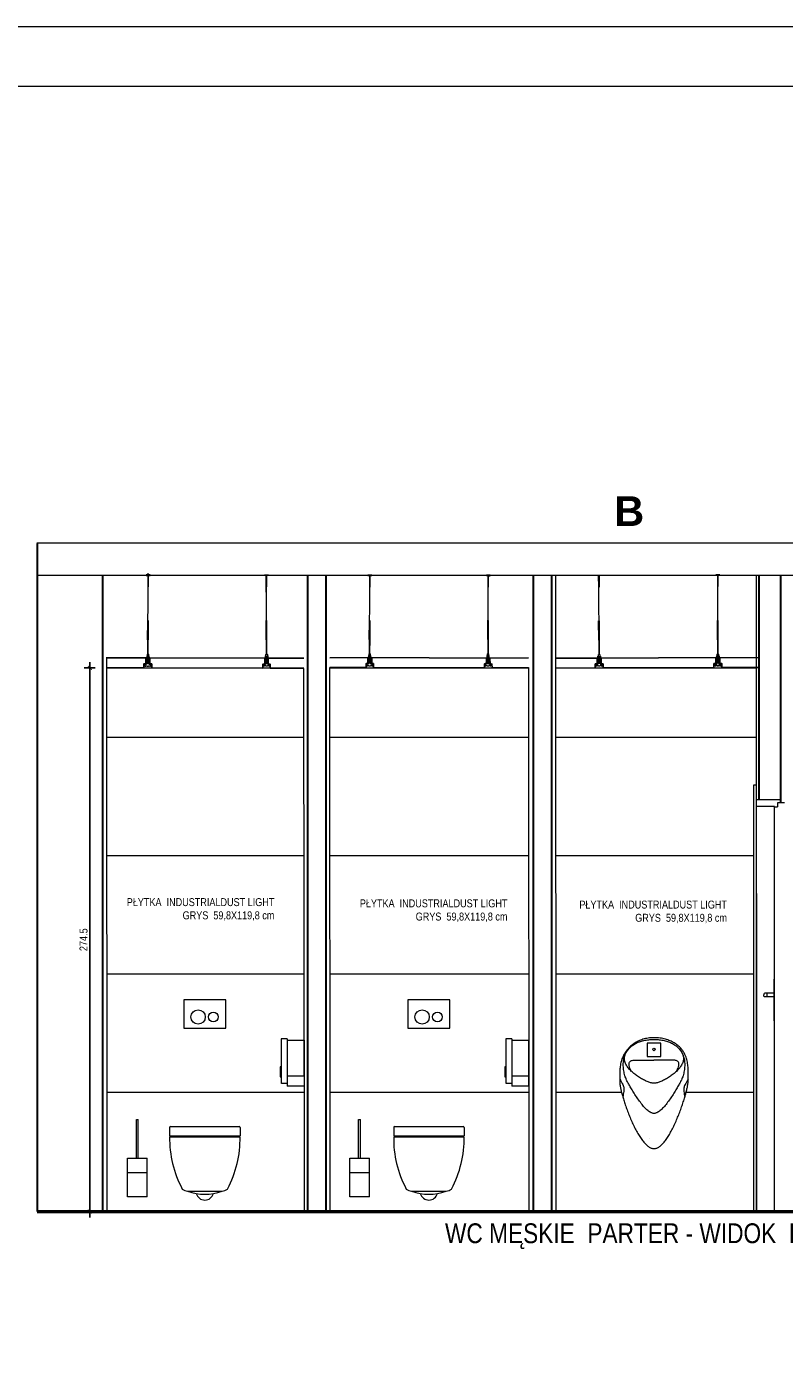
# Model space of a CAD drawing. Header units: millimetres. Extents: x -9038497 to 54128, y -10570064 to 59476.
# Tile 120 of 135: x 48675 to 49058, y 22257 to 22937. Entities that reach past the tile are written whole.
import ezdxf

# ---------------------------------------------------------------- set-up
doc = ezdxf.new("R2010")
doc.units = ezdxf.units.MM
doc.header["$LTSCALE"] = 0.8
doc.header["$PDMODE"] = 2
for name, color, linetype, lineweight in [('0 proj_drzwi', 4, 'Continuous', 0), ('0 proj_widok widok widok', 7, 'Continuous', 0), ('0 proj_wyposażenie sanitarne', 40, 'Continuous', 18), ('0 proj_ściany konstrukcyjne', 1, 'Continuous', 30), ('M_SCIANA konstrukcyjna', 1, 'Continuous', 50), ('SCIANY', 1, 'Continuous', 30), ('tynk', 252, 'Continuous', 5), ('wieszaki suf.p.', 253, 'Continuous', 5)]:
    doc.layers.add(name, color=color, linetype=linetype, lineweight=lineweight)
doc.layers.add('MURY', color=1, linetype='Continuous')
doc.layers.add('strop podw.', color=3, linetype='Continuous')
doc.styles.add('WYMIAR-20', font='ARIALN.TTF', dxfattribs={"height": 4})
doc.styles.add('WYMIAR-50', font='ARIALN.TTF', dxfattribs={"height": 10})
doc.dimstyles.new('SKALA-20', dxfattribs={"dimscale": 2, "dimtxt": 2, "dimasz": 1, "dimexe": 1.5, "dimexo": 1.5, "dimgap": 0.6, "dimtad": 1, "dimdec": 1, "dimrnd": 0.5, "dimdsep": 46, "dimtxsty": 'WYMIAR-20', "dimblk": 'ARCHTICK', "dimcen": 1.2, "dimdle": 1.5, "dimclrd": 256, "dimclre": 256, "dimclrt": 256, "dimadec": 0, "dimazin": 0, "dimtfac": 0.5, "dimtdec": 1, "dimtix": 1, "dimtmove": 2, "dimatfit": 3, "dimfxl": 2, "dimfxlon": 1, "dimtolj": 1, "dimarcsym": 0})

# ---------------------------------------------------------------- blocks, each defined once
blk = doc.blocks.new('wc 4you fr')
at = {"layer": '0 proj_wyposażenie sanitarne'}
for p, q in [((-4892.38, 3536.86, 0), (-4892.38, 3532.78, 0)), ((-4891.87, 3537.37, 0), (-4857.31, 3537.37, 0)), ((-4856.8, 3536.86, 0), (-4856.8, 3532.78, 0)), ((-4892.38, 3532.78, 0), (-4856.8, 3532.78, 0)), ((-4892.38, 3532.28, 0), (-4856.8, 3532.28, 0)), ((-4891.88, 3532.78, 0), (-4891.88, 3532.28, 0)), ((-4857.3, 3532.78, 0), (-4857.3, 3532.28, 0)), ((-4883.32, 3504.84, 0), (-4865.86, 3504.84, 0))]:
    blk.add_line(p, q, dxfattribs=at)
for centre, radius, start, end in [((-4891.87, 3536.86, 0), 0.508, 90, 180), ((-4857.31, 3536.86, 0), 0.508, 0, 90), ((-4838.17, 3531.37, 0), 54.22, 179.02798, 208.06699), ((-4911.01, 3531.37, 0), 54.22, 331.93301, 0.97202), ((-4883.32, 3508.9, 0), 4.07, 228.55296, 270), ((-4874.59, 3527.75, 0), 24.52, 249.13701, 290.86299), ((-4874.59, 3504.74, 0), 4.47, 194.50332, 345.49668), ((-4865.86, 3508.9, 0), 4.07, 270, 311.44704)]:
    blk.add_arc(centre, radius, start, end, dxfattribs=at)
blk = doc.blocks.new('g kappa')
at = {"layer": '0 proj_wyposażenie sanitarne'}
blk.add_lwpolyline([(5938.52, 446.17), (5959.72, 446.17), (5959.72, 460.37), (5938.52, 460.37)], close=True, dxfattribs=at)
for centre, radius in [((5945.71, 451.77), 3.62), ((5953.44, 451.77), 2.45)]:
    blk.add_circle(centre, radius, dxfattribs=at)
blk = doc.blocks.new('A$C604A1FD6')
at = {"color": 0, "ltscale": 60}
for p, q in [((0, 5), (0, 2)), ((1, 5), (1, 2)), ((60, 5), (60, 2))]:
    blk.add_line(p, q, dxfattribs=at)
blk.add_lwpolyline([(58, 2), (58, 0), (2, 0), (2, 2), (1, 2), (1, 5), (59, 5), (59, 2)], close=True, dxfattribs=at)
blk = doc.blocks.new('poj na papier tiol rz')
at = {"layer": '0 proj_wyposażenie sanitarne', "lineweight": 0}
for p, q in [((-2459.83, 1876.23), (-2459.83, 1852.99)), ((-2451.33, 1876.23), (-2459.83, 1876.23)), ((-2451.33, 1876.83), (-2448.33, 1876.83)), ((-2451.33, 1876.83), (-2451.33, 1854.23)), ((-2448.33, 1876.83), (-2448.33, 1854.23)), ((-2459.83, 1857.9), (-2451.33, 1857.9)), ((-2459.83, 1852.99), (-2451.33, 1852.99)), ((-2451.33, 1854.23), (-2448.44, 1854.23)), ((-2451.33, 1854.23), (-2451.33, 1852.99))]:
    blk.add_line(p, q, dxfattribs=at)
blk.add_lwpolyline([(-2448.33, 1862.74), (-2447.78, 1862.74), (-2447.78, 1857.64), (-2448.33, 1857.64)], close=True, dxfattribs=at)
blk = doc.blocks.new('szczotka wc fr')
at = {"layer": '0 proj_wyposażenie sanitarne', "lineweight": 0}
for p, q in [((-2557.96, 1917.4), (-2556.96, 1917.4)), ((-2557.96, 1897.9), (-2557.96, 1917.4)), ((-2556.96, 1897.9), (-2556.96, 1917.4)), ((-2562.46, 1878.4), (-2562.46, 1897.9)), ((-2562.46, 1897.9), (-2552.46, 1897.9)), ((-2552.46, 1878.4), (-2552.46, 1897.9)), ((-2562.46, 1890.64), (-2552.46, 1890.64)), ((-2552.46, 1878.4), (-2562.46, 1878.4))]:
    blk.add_line(p, q, dxfattribs=at)
blk = doc.blocks.new('klam prawa')
at = {"layer": '0 proj_drzwi'}
for p, q in [((-8425.72, 26545.91), (-8425.22, 26545.91)), ((-8425.22, 26545.91), (-8425.22, 26524.92)), ((-8425.22, 26538.82), (-8420.64, 26538.82)), ((-8421.72, 26538.82), (-8421.72, 26536.92)), ((-8425.22, 26536.92), (-8420.62, 26536.92)), ((-8425.22, 26524.92), (-8425.72, 26524.92))]:
    blk.add_line(p, q, dxfattribs=at)
blk.add_arc((-8421.52, 26537.86), 1.3, 313.01092, 47.35247, dxfattribs=at)
blk = doc.blocks.new('bide NOVA front')
at = {"layer": '0 proj_wyposażenie sanitarne', "lineweight": 18}
blk.add_line((2786.67, 1244.76), (2786.67, 1244.76), dxfattribs=at)
for points in [[(2784.45, 1239.49), (2784.11, 1239.51), (2783.77, 1239.56), (2783.43, 1239.64), (2783.08, 1239.75), (2782.74, 1239.89), (2782.4, 1240.07), (2782.05, 1240.27), (2781.71, 1240.49), (2781.37, 1240.75), (2781.02, 1241.03), (2780.68, 1241.34), (2780.34, 1241.67), (2780, 1242.02), (2779.66, 1242.39), (2779.32, 1242.79), (2778.98, 1243.21), (2778.65, 1243.65), (2778.31, 1244.11), (2777.98, 1244.58), (2777.65, 1245.07), (2777.32, 1245.58), (2777, 1246.11), (2776.67, 1246.65), (2776.35, 1247.2), (2776.03, 1247.77), (2775.72, 1248.35), (2775.4, 1248.94), (2775.1, 1249.54), (2774.79, 1250.15), (2774.49, 1250.77), (2774.19, 1251.4), (2773.9, 1252.03), (2773.61, 1252.67), (2773.32, 1253.32), (2773.04, 1253.97), (2772.76, 1254.62), (2772.49, 1255.28), (2772.22, 1255.94), (2771.96, 1256.6), (2771.7, 1257.26), (2771.45, 1257.92), (2771.2, 1258.57), (2770.96, 1259.23), (2770.73, 1259.88), (2770.5, 1260.53), (2770.28, 1261.17), (2770.06, 1261.81), (2769.85, 1262.44), (2769.65, 1263.07), (2769.45, 1263.68), (2769.26, 1264.29), (2769.08, 1264.88), (2768.91, 1265.47), (2768.74, 1266.04), (2768.58, 1266.6), (2768.43, 1267.15), (2768.28, 1267.68), (2768.15, 1268.2), (2768.02, 1268.7), (2767.9, 1269.19), (2767.79, 1269.66), (2767.69, 1270.1), (2767.6, 1270.53), (2767.51, 1270.94), (2767.44, 1271.33), (2767.38, 1271.7), (2767.32, 1272.04), (2767.27, 1272.36), (2767.24, 1272.65), (2767.21, 1272.92), (2767.2, 1273.16), (2767.19, 1273.38), (2767.19, 1273.38), (2767.19, 1273.94), (2767.19, 1274.51), (2767.18, 1275.09), (2767.17, 1275.68), (2767.16, 1276.28), (2767.15, 1276.88), (2767.15, 1277.49), (2767.15, 1278.1), (2767.16, 1278.72), (2767.18, 1279.34), (2767.21, 1279.97), (2767.25, 1280.6), (2767.31, 1281.23), (2767.38, 1281.86), (2767.47, 1282.5), (2767.58, 1283.13), (2767.72, 1283.76), (2767.87, 1284.4), (2768.05, 1285.03), (2768.26, 1285.66), (2768.49, 1286.28), (2768.66, 1286.67), (2768.84, 1287.06), (2769.04, 1287.45), (2769.25, 1287.84), (2769.49, 1288.22), (2769.74, 1288.61), (2770.01, 1289), (2770.3, 1289.38), (2770.61, 1289.75), (2770.93, 1290.13), (2771.28, 1290.49), (2771.64, 1290.85), (2772.02, 1291.2), (2772.42, 1291.55), (2772.84, 1291.88), (2773.27, 1292.21), (2773.73, 1292.53), (2774.2, 1292.83), (2774.7, 1293.12), (2775.21, 1293.4), (2775.74, 1293.67), (2776.3, 1293.92), (2776.87, 1294.15), (2777.46, 1294.37), (2778.07, 1294.57), (2778.7, 1294.76), (2779.35, 1294.92), (2780.02, 1295.07), (2780.7, 1295.19), (2781.41, 1295.3), (2782.14, 1295.38), (2782.89, 1295.44), (2783.66, 1295.48), (2784.45, 1295.49), (2785.22, 1295.48), (2785.96, 1295.44), (2786.69, 1295.37), (2787.4, 1295.28), (2788.09, 1295.16), (2788.76, 1295.02), (2789.42, 1294.86), (2790.05, 1294.68), (2790.67, 1294.48), (2791.26, 1294.25), (2791.84, 1294.01), (2792.4, 1293.76), (2792.95, 1293.48), (2793.47, 1293.2), (2793.98, 1292.89), (2794.46, 1292.58), (2794.93, 1292.25), (2795.39, 1291.91), (2795.82, 1291.56), (2796.24, 1291.2), (2796.63, 1290.84), (2797.01, 1290.46), (2797.38, 1290.08), (2797.72, 1289.7), (2798.05, 1289.31), (2798.36, 1288.92), (2798.66, 1288.52), (2798.93, 1288.12), (2799.19, 1287.73), (2799.43, 1287.33), (2799.66, 1286.94), (2799.87, 1286.54), (2800.06, 1286.16), (2800.23, 1285.77), (2800.39, 1285.4), (2800.63, 1284.77), (2800.83, 1284.14), (2801.01, 1283.51), (2801.17, 1282.88), (2801.3, 1282.24), (2801.41, 1281.61), (2801.51, 1280.97), (2801.58, 1280.34), (2801.64, 1279.71), (2801.68, 1279.08), (2801.71, 1278.46), (2801.73, 1277.83), (2801.74, 1277.21), (2801.74, 1276.6), (2801.74, 1275.99), (2801.73, 1275.39), (2801.72, 1274.79), (2801.71, 1274.21), (2801.7, 1273.63), (2801.7, 1273.05), (2801.69, 1272.49), (2801.69, 1272.27), (2801.67, 1272.03), (2801.65, 1271.76), (2801.61, 1271.46), (2801.56, 1271.14), (2801.51, 1270.8), (2801.44, 1270.43), (2801.36, 1270.04), (2801.28, 1269.63), (2801.18, 1269.2), (2801.08, 1268.76), (2800.96, 1268.29), (2800.84, 1267.8), (2800.71, 1267.3), (2800.57, 1266.79), (2800.43, 1266.26), (2800.27, 1265.71), (2800.11, 1265.15), (2799.93, 1264.58), (2799.76, 1264), (2799.57, 1263.41), (2799.38, 1262.81), (2799.17, 1262.2), (2798.97, 1261.58), (2798.75, 1260.95), (2798.53, 1260.32), (2798.3, 1259.69), (2798.07, 1259.04), (2797.83, 1258.4), (2797.58, 1257.75), (2797.33, 1257.1), (2797.07, 1256.45), (2796.81, 1255.8), (2796.54, 1255.15), (2796.27, 1254.5), (2795.99, 1253.86), (2795.71, 1253.21), (2795.42, 1252.57), (2795.13, 1251.94), (2794.83, 1251.31), (2794.53, 1250.69), (2794.23, 1250.08), (2793.92, 1249.47), (2793.61, 1248.88), (2793.29, 1248.29), (2792.98, 1247.72), (2792.65, 1247.16), (2792.33, 1246.61), (2792, 1246.07), (2791.67, 1245.55), (2791.34, 1245.04), (2791.01, 1244.55), (2790.67, 1244.08), (2790.33, 1243.63), (2789.99, 1243.19), (2789.65, 1242.78), (2789.31, 1242.38), (2788.96, 1242.01), (2788.62, 1241.66), (2788.27, 1241.33), (2787.92, 1241.02), (2787.58, 1240.74), (2787.23, 1240.49), (2786.88, 1240.26), (2786.53, 1240.06), (2786.18, 1239.89), (2785.84, 1239.75), (2785.49, 1239.64), (2785.14, 1239.56), (2784.8, 1239.51), (2784.45, 1239.49)], [(2784.45, 1294.57), (2783.76, 1294.56), (2783.08, 1294.54), (2782.42, 1294.5), (2781.77, 1294.44), (2781.13, 1294.37), (2780.51, 1294.29), (2779.9, 1294.18), (2779.31, 1294.06), (2778.73, 1293.93), (2778.16, 1293.77), (2777.61, 1293.6), (2777.07, 1293.42), (2776.54, 1293.22), (2776.03, 1292.99), (2775.54, 1292.76), (2775.06, 1292.5), (2774.59, 1292.23), (2774.14, 1291.94), (2773.7, 1291.63), (2773.28, 1291.3), (2772.87, 1290.96), (2772.48, 1290.59), (2772.11, 1290.21), (2771.75, 1289.81), (2771.4, 1289.39), (2771.07, 1288.96), (2770.76, 1288.5), (2770.46, 1288.03), (2770.17, 1287.53), (2770.17, 1287.53), (2769.96, 1287.08), (2769.78, 1286.63), (2769.66, 1286.18), (2769.58, 1285.72), (2769.54, 1285.27), (2769.54, 1284.81), (2769.59, 1284.35), (2769.67, 1283.89), (2769.78, 1283.43), (2769.93, 1282.98), (2770.12, 1282.52), (2770.33, 1282.07), (2770.57, 1281.62), (2770.85, 1281.18), (2771.15, 1280.74), (2771.47, 1280.3), (2771.81, 1279.87), (2772.18, 1279.45), (2772.57, 1279.03), (2772.97, 1278.62), (2773.4, 1278.22), (2773.83, 1277.83), (2774.28, 1277.45), (2774.74, 1277.07), (2775.21, 1276.71), (2775.69, 1276.36), (2776.18, 1276.01), (2776.67, 1275.69), (2777.16, 1275.37), (2777.65, 1275.07), (2778.15, 1274.78), (2778.64, 1274.5), (2779.13, 1274.24), (2779.62, 1274), (2780.1, 1273.77), (2780.57, 1273.56), (2781.02, 1273.36), (2781.47, 1273.18), (2781.91, 1273.03), (2782.33, 1272.89), (2782.73, 1272.77), (2783.12, 1272.67), (2783.49, 1272.59), (2783.83, 1272.54), (2784.15, 1272.5), (2784.45, 1272.49), (2784.75, 1272.5), (2785.07, 1272.54), (2785.41, 1272.59), (2785.78, 1272.67), (2786.17, 1272.77), (2786.57, 1272.89), (2786.99, 1273.03), (2787.43, 1273.18), (2787.88, 1273.36), (2788.34, 1273.56), (2788.81, 1273.77), (2789.29, 1274), (2789.77, 1274.24), (2790.27, 1274.5), (2790.76, 1274.78), (2791.26, 1275.07), (2791.75, 1275.37), (2792.25, 1275.69), (2792.74, 1276.01), (2793.23, 1276.36), (2793.71, 1276.71), (2794.18, 1277.07), (2794.64, 1277.45), (2795.09, 1277.83), (2795.53, 1278.22), (2795.95, 1278.62), (2796.36, 1279.03), (2796.75, 1279.45), (2797.11, 1279.87), (2797.46, 1280.3), (2797.79, 1280.74), (2798.09, 1281.18), (2798.36, 1281.62), (2798.6, 1282.07), (2798.82, 1282.52), (2799, 1282.98), (2799.16, 1283.43), (2799.27, 1283.89), (2799.35, 1284.35), (2799.4, 1284.81), (2799.4, 1285.27), (2799.36, 1285.72), (2799.28, 1286.18), (2799.16, 1286.63), (2798.99, 1287.08), (2798.77, 1287.53), (2798.49, 1288.03), (2798.19, 1288.5), (2797.87, 1288.96), (2797.54, 1289.39), (2797.19, 1289.81), (2796.83, 1290.21), (2796.45, 1290.59), (2796.06, 1290.96), (2795.65, 1291.3), (2795.23, 1291.63), (2794.79, 1291.94), (2794.34, 1292.23), (2793.87, 1292.5), (2793.38, 1292.76), (2792.89, 1292.99), (2792.37, 1293.22), (2791.85, 1293.42), (2791.31, 1293.6), (2790.75, 1293.77), (2790.18, 1293.93), (2789.6, 1294.06), (2789, 1294.18), (2788.39, 1294.29), (2787.77, 1294.37), (2787.13, 1294.44), (2786.48, 1294.5), (2785.82, 1294.54), (2785.14, 1294.56)]]:
    blk.add_lwpolyline(points, close=True, dxfattribs=at)
for points in [[(2769.86, 1286.85), (2769.65, 1286.38), (2769.47, 1285.89), (2769.32, 1285.36), (2769.19, 1284.82), (2769.09, 1284.26), (2769.01, 1283.68), (2768.96, 1283.08), (2768.93, 1282.48), (2768.93, 1281.86), (2768.94, 1281.24), (2768.98, 1280.62), (2769.03, 1279.99), (2769.11, 1279.36), (2769.21, 1278.73), (2769.32, 1278.11), (2769.45, 1277.5), (2769.6, 1276.9), (2769.77, 1276.31), (2769.95, 1275.73), (2770.14, 1275.18), (2770.35, 1274.64), (2770.58, 1274.12), (2770.81, 1273.63), (2771.06, 1273.17)], [(2797.84, 1273.17), (2798.09, 1273.63), (2798.32, 1274.12), (2798.54, 1274.64), (2798.75, 1275.18), (2798.95, 1275.73), (2799.13, 1276.31), (2799.3, 1276.9), (2799.44, 1277.5), (2799.58, 1278.11), (2799.69, 1278.73), (2799.79, 1279.36), (2799.86, 1279.99), (2799.92, 1280.62), (2799.96, 1281.24), (2799.97, 1281.86), (2799.96, 1282.48), (2799.94, 1283.08), (2799.88, 1283.68), (2799.81, 1284.26), (2799.7, 1284.82), (2799.58, 1285.36), (2799.42, 1285.89), (2799.24, 1286.38), (2799.04, 1286.85)], [(2773.11, 1278.46), (2772.66, 1279.33), (2772.32, 1280.1), (2772.08, 1280.79), (2771.93, 1281.39), (2771.86, 1281.92), (2771.87, 1282.38), (2771.95, 1282.77), (2772.1, 1283.09), (2772.3, 1283.37), (2772.55, 1283.59), (2772.85, 1283.77), (2773.18, 1283.9), (2773.54, 1284.01), (2773.92, 1284.08), (2774.31, 1284.13), (2774.71, 1284.16), (2775.12, 1284.17), (2775.52, 1284.18)], [(2775.52, 1284.18), (2776.07, 1284.18), (2776.64, 1284.18), (2777.24, 1284.18), (2777.86, 1284.18), (2778.49, 1284.18), (2779.14, 1284.18), (2779.79, 1284.18), (2780.46, 1284.18), (2781.13, 1284.18), (2781.8, 1284.17), (2782.47, 1284.17), (2783.15, 1284.17), (2783.81, 1284.17), (2784.47, 1284.17)], [(2793.43, 1284.18), (2792.87, 1284.18), (2792.3, 1284.18), (2791.7, 1284.18), (2791.08, 1284.18), (2790.45, 1284.18), (2789.81, 1284.18), (2789.15, 1284.18), (2788.49, 1284.18), (2787.82, 1284.18), (2787.14, 1284.17), (2786.47, 1284.17), (2785.8, 1284.17), (2785.13, 1284.17), (2784.47, 1284.17)], [(2795.79, 1278.45), (2796.24, 1279.31), (2796.59, 1280.09), (2796.83, 1280.77), (2796.98, 1281.38), (2797.05, 1281.91), (2797.05, 1282.36), (2796.97, 1282.76), (2796.82, 1283.09), (2796.62, 1283.36), (2796.38, 1283.58), (2796.08, 1283.76), (2795.76, 1283.9), (2795.4, 1284), (2795.02, 1284.08), (2794.63, 1284.13), (2794.23, 1284.15), (2793.82, 1284.17), (2793.43, 1284.18)], [(2767.2, 1274.49), (2767.68, 1273.69), (2768.09, 1273), (2768.44, 1272.39), (2768.73, 1271.84), (2768.97, 1271.35), (2769.15, 1270.88), (2769.27, 1270.43), (2769.35, 1269.97), (2769.39, 1269.48), (2769.38, 1268.94), (2769.33, 1268.35), (2769.25, 1267.67), (2769.13, 1266.89), (2768.98, 1265.99)], [(2771.06, 1273.17), (2771.25, 1272.82), (2771.47, 1272.45), (2771.7, 1272.04), (2771.94, 1271.61), (2772.21, 1271.15), (2772.49, 1270.67), (2772.78, 1270.17), (2773.09, 1269.65), (2773.41, 1269.11), (2773.74, 1268.56), (2774.08, 1268), (2774.43, 1267.43), (2774.8, 1266.86), (2775.17, 1266.28), (2775.55, 1265.7), (2775.94, 1265.12), (2776.34, 1264.54), (2776.74, 1263.97), (2777.14, 1263.41), (2777.55, 1262.85), (2777.97, 1262.31), (2778.38, 1261.79), (2778.8, 1261.28), (2779.22, 1260.79), (2779.65, 1260.32), (2780.07, 1259.87), (2780.49, 1259.46), (2780.9, 1259.07), (2781.32, 1258.71), (2781.73, 1258.38), (2782.14, 1258.1), (2782.54, 1257.84), (2782.94, 1257.63), (2783.33, 1257.47), (2783.71, 1257.34), (2784.08, 1257.27), (2784.45, 1257.24)], [(2784.45, 1257.24), (2784.81, 1257.27), (2785.19, 1257.34), (2785.57, 1257.47), (2785.96, 1257.63), (2786.36, 1257.84), (2786.76, 1258.1), (2787.17, 1258.38), (2787.58, 1258.71), (2787.99, 1259.07), (2788.41, 1259.46), (2788.83, 1259.87), (2789.25, 1260.32), (2789.67, 1260.79), (2790.09, 1261.28), (2790.51, 1261.79), (2790.93, 1262.31), (2791.34, 1262.85), (2791.75, 1263.41), (2792.16, 1263.97), (2792.56, 1264.54), (2792.96, 1265.12), (2793.35, 1265.7), (2793.73, 1266.28), (2794.1, 1266.86), (2794.46, 1267.43), (2794.82, 1268), (2795.16, 1268.56), (2795.49, 1269.11), (2795.81, 1269.65), (2796.12, 1270.17), (2796.41, 1270.67), (2796.69, 1271.15), (2796.95, 1271.61), (2797.2, 1272.04), (2797.43, 1272.45), (2797.64, 1272.82), (2797.84, 1273.17)], [(2801.7, 1274.49), (2801.22, 1273.69), (2800.82, 1273), (2800.48, 1272.39), (2800.2, 1271.84), (2799.99, 1271.35), (2799.83, 1270.88), (2799.72, 1270.43), (2799.66, 1269.97), (2799.65, 1269.48), (2799.68, 1268.94), (2799.74, 1268.35), (2799.84, 1267.67), (2799.96, 1266.89), (2800.11, 1265.99)]]:
    blk.add_lwpolyline(points, dxfattribs=at)
blk = doc.blocks.new('_ArchTick')
at = {"color": 0, "linetype": 'ByBlock', "const_width": 0.15}
blk.add_lwpolyline([(-0.5, -0.5), (0.5, 0.5)], dxfattribs=at)
blk = doc.blocks.new('*D2549')
at = {"layer": '0 proj_widok widok widok', "lineweight": -2, "transparency": 16777216}
for p, q in [((48706.86, 22335.57), (48706.86, 22616.07)), ((48709.47, 22613.07), (48703.86, 22613.07)), ((48709.47, 22338.57), (48703.86, 22338.57))]:
    blk.add_line(p, q, dxfattribs=at)
at = {"layer": 'Defpoints', "color": 0, "lineweight": 0, "transparency": 16777216}
for p in [(48706.86, 22613.07), (48712.47, 22613.07), (48712.47, 22338.57)]:
    blk.add_point(p, dxfattribs=at)
at = {"layer": '0 proj_widok widok widok', "lineweight": -2, "transparency": 16777216, "xscale": 2, "yscale": 2, "zscale": 2}
for p, rotation in [((48706.86, 22613.07), 90), ((48706.86, 22338.57), 270)]:
    blk.add_blockref('_ArchTick', p, dxfattribs=dict(at, rotation=rotation))
at = {"layer": '0 proj_widok widok widok', "lineweight": 0, "transparency": 16777216, "insert": (48703.62, 22475.82), "char_height": 4, "attachment_point": 5, "rotation": 90, "style": 'WYMIAR-20'}
blk.add_mtext('\\A1;274.5', dxfattribs=at)

msp = doc.modelspace()

# ---------------------------------------------------------------- linework, layer by layer
at = {"color": 1, "lineweight": 0, "ltscale": 40}
for p, q in [((49282.85, 22676.14), (48679.94, 22676.14)), ((48680.12, 22659.94), (49263.9, 22659.94))]:
    msp.add_line(p, q, dxfattribs=at)
at = {"color": 0, "ltscale": 60}
for p, q in [((48736.15, 22618.19), (48736.14, 22615.19)), ((48795.92, 22617.94), (48795.93, 22614.94)), ((48796.92, 22617.95), (48796.93, 22614.95)), ((48848.32, 22618.31), (48848.34, 22615.31)), ((48907.98, 22618.06), (48907.99, 22615.06)), ((48908.98, 22618.06), (48908.99, 22615.06)), ((48964.12, 22618.08), (48964.13, 22615.08)), ((49024.12, 22618.26), (49024.12, 22615.26)), ((49025.12, 22618.26), (49025.12, 22615.26))]:
    msp.add_line(p, q, dxfattribs=at)
at = {"layer": '0 proj_drzwi'}
for p, q in [((49042.07, 22553.94), (49042.07, 22338.54)), ((49043.52, 22553.94), (49043.52, 22338.54)), ((49052.8, 22338.51), (49052.8, 22542.94))]:
    msp.add_line(p, q, dxfattribs=at)
at = {"layer": '0 proj_drzwi', "lineweight": 0}
for p, q in [((49043.52, 22553.94), (49042.07, 22553.94)), ((49055.9, 22546.39), (49043.52, 22546.39)), ((49052.76, 22543.03), (49043.52, 22543.03)), ((49052.8, 22542.94), (49054.3, 22542.94)), ((49057.8, 22544.94), (49054.3, 22544.94)), ((49054.3, 22544.94), (49054.3, 22542.94)), ((49055.8, 22546.39), (49055.8, 22544.93))]:
    msp.add_line(p, q, dxfattribs=at)
at = {"layer": '0 proj_widok widok widok', "lineweight": 0}
for p, q in [((48715.29, 22613.2), (48814.86, 22613.2)), ((48827.99, 22613.2), (48928.47, 22613.2)), ((48942.06, 22613.2), (49043.53, 22613.2)), ((48715.3, 22578.2), (48814.85, 22578.2)), ((48827.98, 22578.2), (48928.46, 22578.2)), ((48942.08, 22578.2), (49043.55, 22578.2)), ((48715.34, 22518.4), (48814.89, 22518.4)), ((48828.02, 22518.4), (48928.5, 22518.4)), ((48942.11, 22518.4), (49042.14, 22518.4)), ((48715.37, 22458.6), (48814.93, 22458.6)), ((48828.06, 22458.6), (48928.54, 22458.6)), ((48942.15, 22458.6), (49042.14, 22458.6)), ((48715.4, 22398.8), (48814.97, 22398.8)), ((48828.1, 22398.8), (48928.58, 22398.8)), ((48942.18, 22398.8), (48975.41, 22398.8)), ((49008.07, 22398.8), (49042.14, 22398.8)), ((48718.62, 22338.34), (48718.62, 22338.37))]:
    msp.add_line(p, q, dxfattribs=at)
for points in [[(47439.58, 21462.77), (49539.58, 21462.77), (49539.58, 22936.77), (47439.58, 22936.77)], [(47439.58, 21462.77), (49539.58, 21462.77), (49539.58, 22936.77), (47439.58, 22936.77)], [(47599.58, 22906.77), (49509.58, 22906.77), (49509.58, 21492.77), (47599.58, 21492.77)], [(48995.31, 22423.59), (48988.36, 22423.59), (48988.36, 22416.79), (48995.31, 22416.79)]]:
    msp.add_lwpolyline(points, close=True, dxfattribs=at)
msp.add_circle((48991.84, 22420.45), 0.653, dxfattribs=at)
at = {"layer": '0 proj_ściany konstrukcyjne', "lineweight": 30}
for p, q in [((48816.77, 22659.94), (48816.77, 22338.34)), ((48826.08, 22659.94), (48826.08, 22338.34)), ((48930.84, 22659.94), (48930.84, 22338.34)), ((48940.03, 22659.94), (48940.03, 22338.34)), ((49044.79, 22659.94), (49044.79, 22546.39)), ((49055.9, 22544.94), (49055.9, 22659.94))]:
    msp.add_line(p, q, dxfattribs=at)
at = {"layer": 'M_SCIANA konstrukcyjna'}
msp.add_line((48680.12, 22338.51), (49303.22, 22338.51), dxfattribs=at)
at = {"layer": 'SCIANY', "ltscale": 40}
for p, q in [((48680.12, 22675.93), (48680.12, 22338.51)), ((48713.3, 22338.51), (48713.3, 22659.94))]:
    msp.add_line(p, q, dxfattribs=at)
at = {"layer": 'strop podw.', "ltscale": 60}
for points in [[(48715.28, 22618.26), (48735.15, 22618.19), (48735.14, 22615.19), (48734.14, 22615.2), (48734.13, 22613.2), (48715.29, 22613.26)], [(48814.86, 22613.02), (48797.94, 22612.95), (48797.93, 22614.95), (48796.93, 22614.95), (48796.92, 22617.95), (48814.85, 22618.02)], [(48827.98, 22618.22), (48847.32, 22618.3), (48847.34, 22615.3), (48846.34, 22615.3), (48846.34, 22613.3), (48827.99, 22613.22)], [(48928.47, 22613.14), (48910, 22613.07), (48909.99, 22615.07), (48908.99, 22615.06), (48908.98, 22618.06), (48928.47, 22618.14)], [(48942.06, 22617.99), (48963.12, 22618.08), (48963.13, 22615.08), (48962.13, 22615.07), (48962.14, 22613.07), (48942.06, 22612.99)], [(49044.96, 22613.27), (49026.12, 22613.26), (49026.12, 22615.26), (49025.12, 22615.26), (49025.12, 22618.26), (49044.96, 22618.27)]]:
    msp.add_lwpolyline(points, dxfattribs=at)
at = {"layer": 'tynk', "lineweight": 0, "ltscale": 40}
for p, q in [((48715.25, 22676.24), (48715.25, 22676.14)), ((48814.82, 22676.24), (48814.82, 22676.14)), ((48827.95, 22676.24), (48827.95, 22676.14)), ((48928.43, 22676.24), (48928.43, 22676.14)), ((48942.02, 22676.24), (48942.02, 22676.14)), ((49043.49, 22676.24), (49043.49, 22676.14)), ((49057.57, 22676.24), (49057.57, 22676.14)), ((48942.03, 22659.94), (48942.21, 22338.51)), ((49043.5, 22659.94), (49043.68, 22338.51)), ((48715.28, 22618.49), (48715.44, 22338.51)), ((48814.83, 22612.73), (48815.01, 22338.51)), ((48827.96, 22613.24), (48828.14, 22338.51)), ((48928.44, 22613.23), (48928.62, 22338.51))]:
    msp.add_line(p, q, dxfattribs=at)
at = {"layer": 'wieszaki suf.p.'}
for p, q in [((48737.3, 22660.02), (48735.3, 22660.03)), ((48735.3, 22660.03), (48735.3, 22659.83)), ((48735.3, 22659.83), (48736.2, 22659.83)), ((48736.16, 22620.09), (48736.28, 22660.97)), ((48736.2, 22659.83), (48736.18, 22654.03)), ((48736.38, 22654.02), (48736.4, 22659.82)), ((48736.4, 22659.82), (48737.3, 22659.82)), ((48737.3, 22659.82), (48737.3, 22660.02)), ((48794.99, 22660.02), (48796.99, 22660.03)), ((48794.99, 22659.82), (48794.99, 22660.02)), ((48795.89, 22659.82), (48794.99, 22659.82)), ((48795.91, 22654.02), (48795.89, 22659.82)), ((48796.99, 22659.83), (48796.09, 22659.83)), ((48796.09, 22659.83), (48796.11, 22654.03)), ((48796.99, 22660.03), (48796.99, 22659.83)), ((48848.18, 22620.21), (48848.31, 22659.54)), ((48908, 22620.21), (48908.13, 22659.33)), ((48964.12, 22619.98), (48963.99, 22659.49)), ((49024.12, 22620.2), (49024.12, 22659.86)), ((48796.11, 22648.45), (48795.91, 22654.11)), ((48796.13, 22620.09), (48796, 22655.59)), ((49024.12, 22620.16), (49024.12, 22655.66)), ((48736.18, 22648.45), (48736.38, 22648.45)), ((48736.18, 22628.09), (48736.16, 22620.09)), ((48796.11, 22628.09), (48796.13, 22620.09)), ((48848.21, 22628.2), (48848.18, 22620.21)), ((48908.03, 22628.2), (48908, 22620.21)), ((48964.09, 22627.98), (48964.12, 22619.98)), ((49024.12, 22628.19), (49024.12, 22620.2)), ((49024.12, 22628.15), (49024.12, 22620.16))]:
    msp.add_line(p, q, dxfattribs=at)
at = {"layer": 'wieszaki suf.p.', "linetype": 'Continuous'}
for p, q in [((48735.98, 22627.29), (48736.02, 22637)), ((48736.38, 22627.29), (48736.42, 22637)), ((48795.9, 22627.29), (48795.87, 22637)), ((48796.3, 22627.29), (48796.27, 22637)), ((48848.01, 22627.4), (48848.04, 22637.12)), ((48848.41, 22627.4), (48848.44, 22637.11)), ((48907.83, 22627.4), (48907.86, 22637.12)), ((48908.23, 22627.4), (48908.26, 22637.11)), ((48963.89, 22627.18), (48963.86, 22636.89)), ((48964.29, 22627.18), (48964.26, 22636.89)), ((49023.92, 22627.39), (49023.92, 22637.1)), ((49023.92, 22627.35), (49023.92, 22637.07)), ((49024.32, 22627.39), (49024.32, 22637.1)), ((49024.32, 22627.35), (49024.32, 22637.07))]:
    msp.add_line(p, q, dxfattribs=at)
at = {"layer": 'wieszaki suf.p.'}
for points in [[(48848.2, 22653.89), (48848.4, 22653.89), (48848.42, 22659.69), (48849.32, 22659.69), (48849.32, 22659.89), (48847.32, 22659.89), (48847.32, 22659.69), (48848.22, 22659.69)], [(48908.02, 22653.87), (48908.22, 22653.86), (48908.24, 22659.66), (48909.14, 22659.66), (48909.14, 22659.86), (48907.14, 22659.87), (48907.14, 22659.67), (48908.04, 22659.67)], [(48964.1, 22653.92), (48963.9, 22653.92), (48963.88, 22659.72), (48962.98, 22659.71), (48962.98, 22659.91), (48964.98, 22659.92), (48964.98, 22659.72), (48964.08, 22659.72)], [(49024.02, 22654.13), (49024.22, 22654.13), (49024.22, 22659.93), (49025.12, 22659.93), (49025.12, 22660.13), (49023.12, 22660.13), (49023.12, 22659.93), (49024.02, 22659.93)]]:
    msp.add_lwpolyline(points, close=True, dxfattribs=at)
for points in [[(48736.76, 22619.17), (48736.53, 22619.17), (48736.52, 22616.92, -0.309747), (48735.77, 22616.93), (48735.78, 22619.17), (48735.55, 22619.17), (48735.53, 22615.38, -0.050199), (48735.5, 22614.89, -0.462729), (48735.2, 22614.83), (48734.84, 22615.13, 0.591447), (48734.68, 22615.06), (48734.67, 22614.16, 0.336476), (48734.81, 22614.02), (48735.09, 22614.02), (48735.09, 22614.21), (48735.75, 22614.21), (48735.75, 22614.02), (48736.52, 22614.01), (48736.52, 22614.21), (48737.18, 22614.21), (48737.18, 22614.01), (48737.46, 22614.01, 0.336476), (48737.6, 22614.15), (48737.6, 22615.05, 0.591447), (48737.43, 22615.12), (48737.08, 22614.82, -0.462729), (48736.78, 22614.89, -0.050199), (48736.75, 22615.38)], [(48736.53, 22619.17), (48736.53, 22619.93, 0.440677), (48735.78, 22619.93), (48735.77, 22616.93, 0.309747), (48736.52, 22616.92)], [(48795.53, 22619.17), (48795.76, 22619.17), (48795.77, 22616.92, 0.309747), (48796.52, 22616.93), (48796.51, 22619.17), (48796.74, 22619.17), (48796.75, 22615.38, 0.050199), (48796.79, 22614.89, 0.462729), (48797.09, 22614.83), (48797.44, 22615.13, -0.591447), (48797.61, 22615.06), (48797.61, 22614.16, -0.336476), (48797.48, 22614.02), (48797.2, 22614.02), (48797.2, 22614.21), (48796.54, 22614.21), (48796.54, 22614.02), (48795.77, 22614.01), (48795.77, 22614.21), (48795.1, 22614.21), (48795.1, 22614.01), (48794.83, 22614.01, -0.336476), (48794.69, 22614.15), (48794.69, 22615.05, -0.591447), (48794.85, 22615.12), (48795.21, 22614.82, 0.462729), (48795.51, 22614.89, 0.050199), (48795.54, 22615.38)], [(48795.76, 22619.17), (48795.76, 22619.93, -0.440677), (48796.51, 22619.93), (48796.52, 22616.93, -0.309747), (48795.77, 22616.92)], [(48848.79, 22619.28), (48848.56, 22619.29), (48848.55, 22617.04, -0.309747), (48847.79, 22617.04), (48847.8, 22619.29), (48847.57, 22619.29), (48847.56, 22615.5, -0.050199), (48847.52, 22615.01, -0.462729), (48847.22, 22614.94), (48846.87, 22615.25, 0.591447), (48846.7, 22615.18), (48846.7, 22614.27, 0.336476), (48846.84, 22614.13), (48847.11, 22614.13), (48847.11, 22614.33), (48847.78, 22614.33), (48847.78, 22614.13), (48848.55, 22614.13), (48848.55, 22614.32), (48849.21, 22614.32), (48849.21, 22614.13), (48849.48, 22614.13, 0.336476), (48849.62, 22614.26), (48849.63, 22615.17, 0.591447), (48849.46, 22615.24), (48849.11, 22614.93, -0.462729), (48848.81, 22615, -0.050199), (48848.77, 22615.49)], [(48848.56, 22619.29), (48848.56, 22620.04, 0.440677), (48847.81, 22620.04), (48847.79, 22617.04, 0.309747), (48848.55, 22617.04)], [(48908.61, 22619.28), (48908.37, 22619.29), (48908.37, 22617.04, -0.309747), (48907.61, 22617.04), (48907.62, 22619.29), (48907.39, 22619.29), (48907.38, 22615.5, -0.050199), (48907.34, 22615.01, -0.462729), (48907.04, 22614.94), (48906.69, 22615.25, 0.591447), (48906.52, 22615.18), (48906.52, 22614.27, 0.336476), (48906.66, 22614.13), (48906.93, 22614.13), (48906.93, 22614.33), (48907.6, 22614.33), (48907.6, 22614.13), (48908.36, 22614.13), (48908.37, 22614.32), (48909.03, 22614.32), (48909.03, 22614.13), (48909.3, 22614.13, 0.336476), (48909.44, 22614.26), (48909.45, 22615.17, 0.591447), (48909.28, 22615.24), (48908.93, 22614.93, -0.462729), (48908.62, 22615, -0.050199), (48908.59, 22615.49)], [(48908.37, 22619.29), (48908.38, 22620.04, 0.440677), (48907.62, 22620.04), (48907.61, 22617.04, 0.309747), (48908.37, 22617.04)], [(48963.51, 22619.06), (48963.74, 22619.06), (48963.75, 22616.81, 0.309747), (48964.51, 22616.82), (48964.5, 22619.06), (48964.73, 22619.07), (48964.74, 22615.27, 0.050199), (48964.78, 22614.78, 0.462729), (48965.08, 22614.72), (48965.43, 22615.02, -0.591447), (48965.6, 22614.95), (48965.6, 22614.05, -0.336476), (48965.46, 22613.91), (48965.19, 22613.91), (48965.19, 22614.1), (48964.52, 22614.1), (48964.52, 22613.91), (48963.75, 22613.9), (48963.75, 22614.1), (48963.09, 22614.1), (48963.09, 22613.9), (48962.82, 22613.9, -0.336476), (48962.68, 22614.04), (48962.67, 22614.94, -0.591447), (48962.84, 22615.01), (48963.19, 22614.71, 0.462729), (48963.49, 22614.78, 0.050199), (48963.53, 22615.27)], [(48963.74, 22619.06), (48963.74, 22619.82, -0.440677), (48964.49, 22619.82), (48964.51, 22616.82, -0.309747), (48963.75, 22616.81)], [(49024.73, 22619.27), (49024.5, 22619.27), (49024.5, 22617.03, -0.309747), (49023.74, 22617.03), (49023.74, 22619.27), (49023.51, 22619.27), (49023.51, 22615.48, -0.050199), (49023.48, 22614.99, -0.462729), (49023.18, 22614.92), (49022.82, 22615.23, 0.591447), (49022.66, 22615.16), (49022.66, 22614.25, 0.336476), (49022.8, 22614.12), (49023.07, 22614.12), (49023.07, 22614.31), (49023.73, 22614.31), (49023.73, 22614.12), (49024.5, 22614.12), (49024.5, 22614.31), (49025.17, 22614.31), (49025.17, 22614.12), (49025.44, 22614.12, 0.336476), (49025.58, 22614.25), (49025.58, 22615.16, 0.591447), (49025.41, 22615.23), (49025.06, 22614.92, -0.462729), (49024.76, 22614.99, -0.050199), (49024.73, 22615.48)], [(49023.51, 22619.24), (49023.75, 22619.24), (49023.75, 22616.99, 0.309747), (49024.5, 22616.99), (49024.5, 22619.24), (49024.73, 22619.24), (49024.73, 22615.45, 0.050199), (49024.76, 22614.96, 0.462729), (49025.06, 22614.89), (49025.42, 22615.19, -0.591447), (49025.58, 22615.12), (49025.58, 22614.22, -0.336476), (49025.44, 22614.08), (49025.17, 22614.08), (49025.17, 22614.28), (49024.51, 22614.28), (49024.51, 22614.08), (49023.74, 22614.08), (49023.74, 22614.28), (49023.07, 22614.28), (49023.07, 22614.08), (49022.8, 22614.08, -0.336476), (49022.66, 22614.22), (49022.66, 22615.12, -0.591447), (49022.83, 22615.19), (49023.18, 22614.89, 0.462729), (49023.48, 22614.96, 0.050199), (49023.51, 22615.45)], [(49024.5, 22619.27), (49024.5, 22620.03, 0.440677), (49023.74, 22620.03), (49023.74, 22617.03, 0.309747), (49024.5, 22617.03)], [(49023.75, 22619.24), (49023.75, 22619.99, -0.440677), (49024.5, 22619.99), (49024.5, 22616.99, -0.309747), (49023.75, 22616.99)]]:
    msp.add_lwpolyline(points, format="xyb", close=True, dxfattribs=at)

# ---------------------------------------------------------------- block references
at = {"layer": '0 proj_widok widok widok', "xscale": -1}
msp.add_blockref('klam prawa', (40627.09, -4089.97), dxfattribs=at)
at = {"layer": '0 proj_widok widok widok', "lineweight": 0, "xscale": -1}
for p in [(46355.21, 20548.95), (46468.66, 20548.95)]:
    msp.add_blockref('poj na papier tiol rz', p, dxfattribs=at)
at = {"layer": '0 proj_widok widok widok', "lineweight": 0}
for name, p in [('szczotka wc fr', (51288.26, 20467.64)), ('szczotka wc fr', (51400.58, 20467.64)), ('wc 4you fr', (53639.5, 18844.08, 0)), ('wc 4you fr', (53752.7, 18844.08, 0))]:
    msp.add_blockref(name, p, dxfattribs=at)
at = {"layer": '0 proj_wyposażenie sanitarne'}
for p in [(42815.79, 21985.07), (42928.99, 21985.07)]:
    msp.add_blockref('g kappa', p, dxfattribs=at)
at = {"layer": 'MURY', "xscale": -1}
msp.add_blockref('bide NOVA front', (51776.29, 21130.87), dxfattribs=at)
at = {"layer": 'strop podw.', "ltscale": 60, "xscale": -1}
for p, rotation in [((48796.13, 22612.94), 359.7629347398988), ((48908.19, 22613.06), 359.7629347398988), ((49024.14, 22613.29), 0.2022947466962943)]:
    msp.add_blockref('A$C604A1FD6', p, dxfattribs=dict(at, rotation=rotation))

# ---------------------------------------------------------------- texts
at = {"layer": '0 proj_widok widok widok', "lineweight": 0}
for s, width, gutter_width, insert, char_height, attachment_point, style in [('{\\fArial Unicode MS|b1|i0|c238|p34;B}', 21.4671, 50, (48971.75, 22699.77), 15, 1, 'WYMIAR-50'), ('PŁYTKA  INDUSTRIALDUST LIGHT GRYS  59,8X119,8 cm  ', 78.8002, 20, (48800.04, 22496.82), 4, 3, 'WYMIAR-20'), ('PŁYTKA  INDUSTRIALDUST LIGHT GRYS  59,8X119,8 cm  ', 78.8002, 20, (48917.8, 22496.2), 4, 3, 'WYMIAR-20'), ('PŁYTKA  INDUSTRIALDUST LIGHT GRYS  59,8X119,8 cm  ', 78.8002, 20, (49028.7, 22495.58), 4, 3, 'WYMIAR-20'), ('WC MĘSKIE  PARTER - WIDOK  B 1 : 20 ', 227.7449, 50, (48886.26, 22332.61), 10, 1, 'WYMIAR-50')]:
    msp.add_mtext_dynamic_manual_height_columns(s, width=width, gutter_width=gutter_width, heights=[0], dxfattribs=dict(at, insert=insert, char_height=char_height, attachment_point=attachment_point, style=style))

# ---------------------------------------------------------------- dimensions: what is measured, and where the dimension line sits
dim = msp.add_linear_dim(base=(48706.86, 22613.07), p1=(48712.47, 22338.57), p2=(48712.47, 22613.07), angle=90, dimstyle='SKALA-20', dxfattribs=at)
dim.commit()
dim.dimension.update_dxf_attribs({"geometry": '*D2549', "text_midpoint": (48703.62, 22475.82)})

doc.saveas('drawing.dxf')
